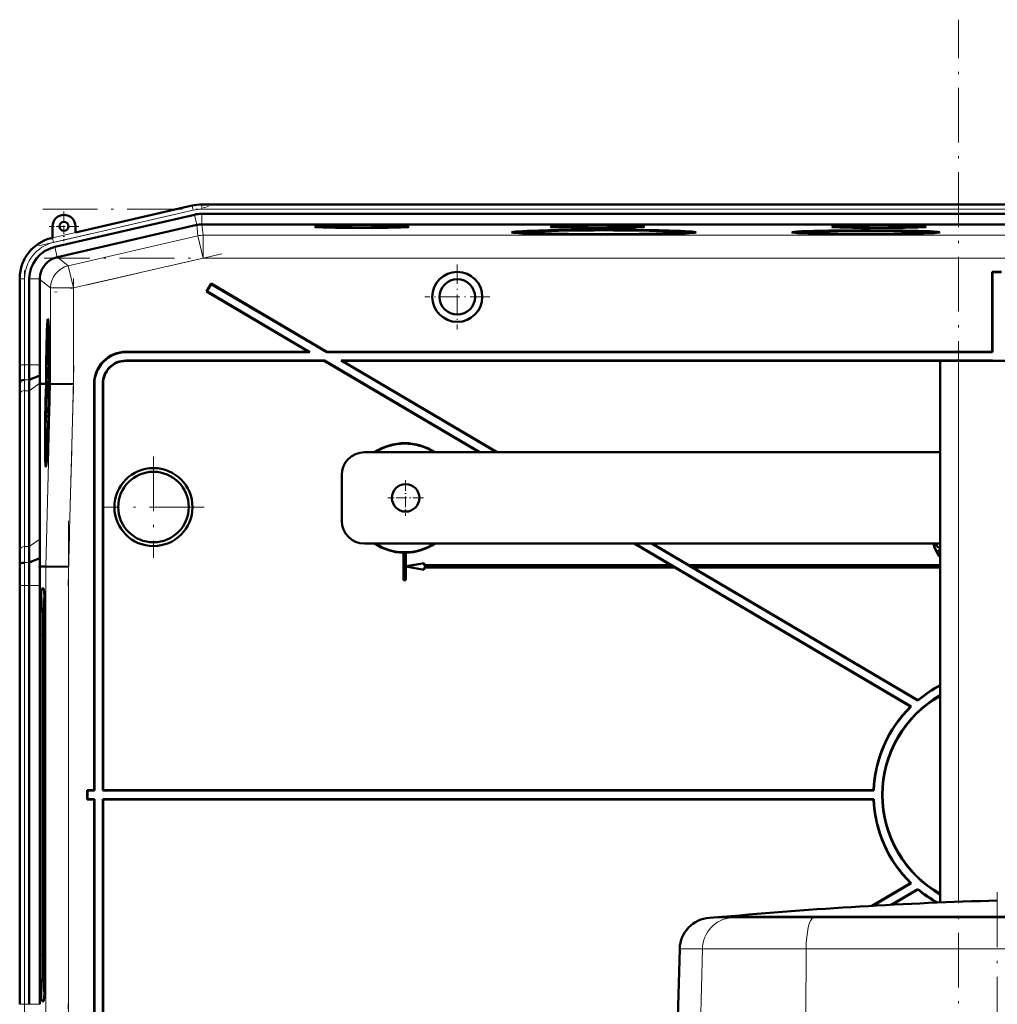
# Model space of a CAD drawing. Extents: x -1438 to 1837, y -1580 to 612.
# Tile 89 of 90: x 1179 to 1393, y 391 to 606. Entities that reach past the tile are written whole.
import ezdxf

# ---------------------------------------------------------------- set-up
doc = ezdxf.new("R2010")
doc.units = 0
doc.linetypes.add('DASHDOT', pattern=[18.5, 12, -3, 0.5, -3])

msp = doc.modelspace()

# ---------------------------------------------------------------- linework, layer by layer
at = {"color": 7, "linetype": 'DASHDOT', "lineweight": 18}
for p, q in [((1384.43, -290.12), (1384.43, 606.28)), ((1183.07, 556.76), (1220.26, 565.35)), ((1183.99, 564.79), (1601.67, 564.79)), ((1601.32, 554.09), (1184.33, 554.09)), ((1223.2, 555.04), (1186.6, 546.59)), ((1180.01, 528.84), (1180.01, 551.4)), ((1190.72, 549.65), (1190.72, 524.37)), ((1190.82, 530.56), (1189.56, 482.34)), ((1208.23, 510.67), (1208.23, 488.48)), ((1219.33, 499.58), (1197.13, 499.58)), ((1189.67, 496.55), (1189.67, 376.6)), ((1180.01, 381.55), (1180.01, 491.61)), ((1392.93, 415.25), (1392.93, 350.48)), ((1189.56, 390.81), (1190.82, 342.59))]:
    msp.add_line(p, q, dxfattribs=at)
at = {"color": 7, "lineweight": 18}
for p, q in [((1186.15, 558.5), (1216.73, 565.55)), ((1216.73, 565.55), (1216.72, 565.59)), ((1216.95, 564.58), (1216.73, 565.55)), ((1218.8, 565.79), (1218.8, 565.83)), ((1218.8, 564.79), (1218.8, 565.79)), ((1218.8, 565.79), (1566.86, 565.79)), ((1218.8, 564.79), (1566.86, 564.79)), ((1216.95, 564.58), (1186.38, 557.52)), ((1217.7, 561.34), (1217.18, 563.58)), ((1218.8, 561.46), (1218.8, 563.76)), ((1217.69, 561.34), (1217.96, 558.96)), ((1219.08, 559.09), (1218.81, 561.46)), ((1186.15, 558.53), (1186.15, 558.5)), ((1186.38, 557.52), (1186.15, 558.5)), ((1217.96, 558.96), (1189.59, 552.41)), ((1217.96, 558.96), (1219.08, 554.09)), ((1566.58, 559.09), (1219.08, 559.09)), ((1219.08, 559.09), (1219.08, 554.09)), ((1187.13, 554.28), (1186.61, 556.52)), ((1189.59, 552.41), (1187.21, 554.3)), ((1190.72, 547.54), (1219.08, 554.09)), ((1566.58, 554.09), (1219.08, 554.09)), ((1189.59, 552.41), (1190.72, 547.54)), ((1179.01, 549.52), (1178.98, 549.52)), ((1179.01, 530.72), (1179.01, 549.52)), ((1180.01, 549.52), (1179.01, 549.52)), ((1180.01, 549.52), (1180.01, 530.72)), ((1183.34, 549.52), (1181.04, 549.52)), ((1183.34, 549.43), (1185.72, 547.54)), ((1185.72, 547.54), (1190.72, 547.54)), ((1185.72, 547.54), (1185.72, 526.54)), ((1190.72, 526.48), (1190.72, 547.54)), ((1202.22, 533.58), (1202.29, 533.51)), ((1179.01, 530.72), (1178.98, 530.72)), ((1180.01, 530.72), (1179.01, 530.72)), ((1180.01, 530.72), (1181.04, 530.72)), ((1181.04, 530.72), (1183.34, 530.72)), ((1202.23, 531.58), (1202.16, 531.65)), ((1384.43, 413.16), (1384.43, 531.58)), ((1179, 526.58), (1178.95, 526.58)), ((1180.03, 527.41), (1181.06, 527.41)), ((1181.04, 525.06), (1183.39, 526.72)), ((1185.72, 526.54), (1184.67, 486.56)), ((1189.67, 486.49), (1190.72, 526.48)), ((1195.23, 526.58), (1195.3, 526.51)), ((1197.16, 526.65), (1197.23, 526.58)), ((1179.01, 490.24), (1179.01, 524.38)), ((1180.01, 525.06), (1180.01, 490.92)), ((1180.01, 525.06), (1181.04, 525.06)), ((1181.04, 490.92), (1183.39, 492.58)), ((1180.01, 490.92), (1181.04, 490.92)), ((1379.3, 490.5), (1379.28, 490.49)), ((1179.99, 487.41), (1181.01, 487.41)), ((1184.67, 486.56), (1184.67, 386.6)), ((1189.67, 386.66), (1189.67, 486.49)), ((1178.98, 482.43), (1179.01, 482.43)), ((1180.01, 482.43), (1179.01, 482.43)), ((1179.01, 390.72), (1179.01, 482.43)), ((1180.01, 482.43), (1181.04, 482.43)), ((1180.01, 482.43), (1180.01, 390.72)), ((1181.04, 482.43), (1183.34, 482.43)), ((1184.23, 481.73), (1183.77, 481.76)), ((1184.38, 479.69), (1184.27, 479.59)), ((1183.5, 471.58), (1184.06, 471.58)), ((1329.94, 409.66), (1334.72, 409.66)), ((1337.37, 409.85), (1334.72, 409.66)), ((1334.72, 409.66), (1352.62, 409.66)), ((1353.25, 409.85), (1352.62, 409.66)), ((1352.62, 409.66), (1433.24, 409.66)), ((1184.06, 401.58), (1183.5, 401.58)), ((1323.41, 402.86), (1328.37, 402.86)), ((1328.37, 402.86), (1327.18, 355.88)), ((1328.37, 402.86), (1351.09, 402.86)), ((1351, 388.2), (1351.09, 402.86)), ((1351.09, 402.86), (1434.77, 402.86)), ((1184.27, 393.57), (1184.38, 393.46)), ((1179.01, 390.72), (1178.98, 390.72)), ((1179.01, 390.72), (1180.01, 390.72)), ((1181.04, 390.72), (1180.01, 390.72)), ((1183.34, 390.72), (1181.04, 390.72)), ((1184.23, 391.42), (1183.77, 391.39))]:
    msp.add_line(p, q, dxfattribs=at)
at = {"color": 7, "lineweight": 50}
for p, q in [((1216.72, 565.59), (1191.15, 559.69)), ((1233.79, 565.83), (1218.8, 565.83)), ((1233.79, 565.83), (1546.59, 565.83)), ((1217.18, 563.58), (1186.61, 556.52)), ((1218.8, 563.76), (1566.86, 563.76)), ((1186.15, 561.03), (1186.15, 558.53)), ((1217.69, 561.34), (1187.21, 554.3)), ((1191.15, 559.69), (1191.15, 561.03)), ((1218.8, 561.46), (1218.81, 561.46)), ((1566.85, 561.46), (1218.81, 561.46)), ((1186.15, 558.53), (1185.95, 558.49)), ((1288.69, 559.74), (1288.63, 559.51)), ((1306.31, 559.21), (1306.31, 559.27)), ((1306.31, 559.27), (1306.31, 559.21)), ((1307.31, 559.27), (1307.31, 559.21)), ((1307.31, 559.21), (1307.31, 559.27)), ((1324.93, 559.74), (1324.99, 559.51)), ((1349.84, 559.74), (1349.79, 559.54)), ((1363.66, 559.37), (1363.66, 559.32)), ((1363.66, 559.32), (1363.66, 559.37)), ((1364.66, 559.37), (1364.66, 559.32)), ((1364.66, 559.32), (1364.66, 559.37)), ((1378.47, 559.74), (1378.52, 559.54)), ((1187.13, 554.28), (1187.21, 554.3)), ((1178.98, 549.72), (1178.98, 530.72)), ((1391.9, 551.01), (1391.83, 551.08)), ((1391.83, 551.08), (1391.83, 533.58)), ((1391.83, 551.08), (1393.83, 551.08)), ((1391.9, 551.01), (1391.9, 533.51)), ((1391.9, 551.01), (1393.76, 551.01)), ((1181.04, 549.52), (1181.04, 530.72)), ((1183.34, 549.43), (1183.34, 549.52)), ((1183.34, 549.43), (1183.34, 530.72)), ((1220.85, 548.51), (1219.83, 546.78)), ((1220.87, 548.41), (1219.93, 546.81)), ((1220.87, 548.41), (1220.85, 548.51)), ((1220.85, 548.51), (1246.16, 533.58)), ((1220.87, 548.41), (1246.15, 533.51)), ((1219.93, 546.81), (1219.83, 546.78)), ((1219.83, 546.78), (1242.23, 533.58)), ((1219.93, 546.81), (1242.48, 533.51)), ((1185.14, 539.01), (1185.33, 539.06)), ((1185.33, 533.13), (1185.31, 530.61)), ((1185.32, 531.25), (1185.34, 533.13)), ((1185.34, 533.13), (1185.33, 533.13)), ((1185.34, 533.13), (1185.39, 533.13)), ((1202.22, 533.58), (1242.23, 533.58)), ((1202.29, 533.51), (1242.48, 533.51)), ((1242.48, 533.51), (1242.23, 533.58)), ((1246.15, 533.51), (1246.16, 533.58)), ((1246.15, 533.51), (1391.9, 533.51)), ((1246.16, 533.58), (1391.83, 533.58)), ((1391.83, 533.58), (1391.9, 533.51)), ((1185.31, 530.61), (1185.44, 530.61)), ((1185.32, 530.67), (1185.38, 530.67)), ((1185.35, 531.55), (1185.4, 531.55)), ((1185.38, 531.16), (1185.38, 530.66)), ((1185.38, 530.66), (1185.44, 530.66)), ((1245.64, 531.65), (1202.16, 531.65)), ((1245.62, 531.58), (1202.23, 531.58)), ((1245.62, 531.58), (1245.64, 531.65)), ((1245.62, 531.58), (1279.53, 511.58)), ((1245.64, 531.65), (1279.67, 511.58)), ((1391.9, 531.65), (1249.3, 531.65)), ((1249.3, 531.65), (1283.33, 511.58)), ((1249.56, 531.58), (1249.3, 531.65)), ((1391.83, 531.58), (1249.56, 531.58)), ((1249.56, 531.58), (1283.47, 511.58)), ((1380.43, 413.01), (1380.43, 531.58)), ((1384.43, 531.58), (1380.43, 531.58)), ((1384.43, 531.58), (1401.43, 531.58)), ((1391.9, 531.65), (1391.83, 531.58)), ((1391.9, 531.65), (1391.9, 531.58)), ((1181.06, 527.41), (1183.35, 528.36)), ((1185.3, 528.97), (1185.34, 528.97)), ((1185.31, 528.24), (1185.3, 528.97)), ((1185.31, 528.24), (1185.36, 528.24)), ((1185.31, 527.75), (1185.31, 528.24)), ((1185.33, 530.22), (1185.44, 530.22)), ((1185.34, 529), (1185.34, 528.68)), ((1185.34, 528.68), (1185.35, 528.73)), ((1185.34, 528.68), (1185.38, 528.68)), ((1185.35, 528.81), (1185.38, 528.8)), ((1185.35, 528.73), (1185.35, 528.81)), ((1185.35, 528.73), (1185.38, 528.73)), ((1185.38, 528.94), (1185.36, 528.29)), ((1185.36, 527.8), (1185.39, 528.93)), ((1185.36, 528.29), (1185.36, 527.8)), ((1185.38, 530.02), (1185.45, 530.02)), ((1185.39, 528.93), (1185.46, 528.92)), ((1179, 526.58), (1179.04, 527.01)), ((1183.39, 526.57), (1183.39, 526.72)), ((1183.39, 492.58), (1183.39, 526.57)), ((1184.35, 526.56), (1183.39, 526.57)), ((1184.72, 526.56), (1184.35, 526.56)), ((1184.56, 526.54), (1184.56, 526.56)), ((1184.72, 526.56), (1184.56, 526.56)), ((1184.72, 526.54), (1184.56, 526.54)), ((1184.67, 524.59), (1184.72, 526.54)), ((1184.77, 526.54), (1184.71, 524.59)), ((1184.76, 524.59), (1184.81, 526.54)), ((1184.77, 526.56), (1184.77, 526.56)), ((1184.81, 526.56), (1184.77, 526.56)), ((1184.77, 526.56), (1184.81, 526.56)), ((1184.81, 526.54), (1184.77, 526.54)), ((1185.38, 527.52), (1185.27, 526.43)), ((1185.27, 526.02), (1185.38, 527.11)), ((1185.27, 526.43), (1185.27, 526.02)), ((1185.27, 526.02), (1185.46, 526.02)), ((1185.31, 527.75), (1185.47, 527.75)), ((1185.36, 527.8), (1185.47, 527.8)), ((1185.38, 527.52), (1185.47, 527.51)), ((1185.38, 527.11), (1185.38, 527.52)), ((1185.38, 527.11), (1185.47, 527.11)), ((1185.47, 526.54), (1185.43, 524.58)), ((1185.52, 526.56), (1185.47, 526.56)), ((1185.52, 526.55), (1185.47, 526.55)), ((1185.52, 526.54), (1185.47, 526.54)), ((1185.48, 525.1), (1185.52, 526.54)), ((1185.56, 526.54), (1185.53, 525.1)), ((1185.56, 526.56), (1185.64, 526.56)), ((1185.63, 526.55), (1185.56, 526.55)), ((1185.63, 526.54), (1185.56, 526.54)), ((1185.64, 526.56), (1185.64, 526.55)), ((1185.72, 526.54), (1185.64, 526.55)), ((1190.72, 526.48), (1185.72, 526.54)), ((1195.23, 526.58), (1195.23, 437.58)), ((1195.3, 526.51), (1195.3, 437.51)), ((1197.16, 437.51), (1197.16, 526.65)), ((1197.23, 437.58), (1197.23, 526.58)), ((1181.04, 525.06), (1181.04, 490.92)), ((1185.26, 524.5), (1185.31, 524.5)), ((1185.28, 523.8), (1185.26, 524.5)), ((1185.29, 523.85), (1185.29, 523.35)), ((1185.3, 525.77), (1185.46, 525.77)), ((1185.34, 524.15), (1185.31, 523.96)), ((1185.32, 524.64), (1185.34, 524.64)), ((1185.35, 525.58), (1185.34, 524.15)), ((1185.36, 525.58), (1185.35, 525.58)), ((1185.35, 523.75), (1185.36, 525.58)), ((1185.36, 525.58), (1185.45, 525.58)), ((1185.5, 524.08), (1185.46, 524.08)), ((1185.46, 524.08), (1185.5, 524.08)), ((1185.48, 525.1), (1185.53, 525.1)), ((1185.53, 525.1), (1185.48, 525.1)), ((1178.98, 523.65), (1178.98, 489.51)), ((1178.98, 523.65), (1178.98, 489.51)), ((1185.24, 522.76), (1185.22, 520.24)), ((1185.23, 520.88), (1185.25, 522.76)), ((1185.25, 522.76), (1185.24, 522.76)), ((1185.25, 522.76), (1185.38, 522.76)), ((1185.27, 523.3), (1185.28, 523.8)), ((1185.27, 523.3), (1185.39, 523.3)), ((1185.28, 523.8), (1185.29, 523.8)), ((1185.29, 523.35), (1185.35, 523.75)), ((1185.29, 523.35), (1185.39, 523.35)), ((1185.31, 522.71), (1185.37, 522.71)), ((1185.35, 523.75), (1185.4, 523.75)), ((1185.21, 519.7), (1185.21, 519.16)), ((1185.27, 519.7), (1185.21, 519.7)), ((1185.22, 520.24), (1185.29, 520.24)), ((1185.23, 520.29), (1185.3, 520.29)), ((1185.26, 521.18), (1185.31, 521.18)), ((1185.29, 520.79), (1185.29, 520.29)), ((1185.32, 521.07), (1185.33, 521.53)), ((1185.2, 518.13), (1185.19, 517.68)), ((1185.22, 518.43), (1185.2, 518.13)), ((1185.21, 519.16), (1185.25, 519.16)), ((1380.43, 511.58), (1254.43, 511.58)), ((1184.71, 510.21), (1184.91, 510.16)), ((1249.43, 496.58), (1249.43, 506.58)), ((1254.43, 491.58), (1380.43, 491.58)), ((1313.45, 491.58), (1321.5, 486.83)), ((1313.58, 491.58), (1374.07, 455.9)), ((1317.24, 491.58), (1375.52, 457.21)), ((1317.38, 491.58), (1325.43, 486.83)), ((1263, 489.59), (1262.98, 489.58)), ((1262.98, 489.58), (1262.98, 483.58)), ((1263, 489.59), (1263, 483.59)), ((1263.48, 489.58), (1263.46, 489.59)), ((1263.46, 486.59), (1263.46, 489.59)), ((1263.48, 486.61), (1263.48, 489.58)), ((1379.02, 491.32), (1379.04, 491.32)), ((1379.28, 490.49), (1380.17, 488.74)), ((1380.18, 488.76), (1379.3, 490.5)), ((1379.65, 491.29), (1379.63, 491.29)), ((1380.09, 490.8), (1380.09, 490.79)), ((1380.09, 490.24), (1380.12, 490.22)), ((1380.09, 490.24), (1380.43, 489.57)), ((1380.43, 489.61), (1380.12, 490.22)), ((1181.01, 487.41), (1183.36, 488.38)), ((1183.33, 486.58), (1183.36, 488.38)), ((1267.46, 487.31), (1263.46, 486.59)), ((1267.48, 487.33), (1263.48, 486.61)), ((1267.46, 487.31), (1267.48, 487.33)), ((1267.46, 486.81), (1267.46, 487.31)), ((1267.48, 486.83), (1267.48, 487.33)), ((1380.17, 488.74), (1380.43, 488.87)), ((1380.18, 488.76), (1380.17, 488.74)), ((1380.43, 488.89), (1380.18, 488.76)), ((1178.95, 486.58), (1178.99, 487.01)), ((1183.33, 486.58), (1184.67, 486.56)), ((1189.67, 486.49), (1184.67, 486.56)), ((1263.46, 486.59), (1263.48, 486.61)), ((1263.46, 483.59), (1263.46, 486.56)), ((1263.48, 486.54), (1263.46, 486.56)), ((1263.46, 486.56), (1267.46, 485.85)), ((1263.48, 483.58), (1263.48, 486.54)), ((1263.48, 486.54), (1267.48, 485.83)), ((1267.46, 486.81), (1267.48, 486.83)), ((1267.46, 486.81), (1321.56, 486.81)), ((1322.35, 486.35), (1267.46, 486.35)), ((1267.48, 486.33), (1267.46, 486.35)), ((1267.46, 485.85), (1267.46, 486.35)), ((1267.46, 485.85), (1267.48, 485.83)), ((1267.48, 486.83), (1321.5, 486.83)), ((1322.35, 486.33), (1267.48, 486.33)), ((1267.48, 485.83), (1267.48, 486.33)), ((1321.56, 486.81), (1321.5, 486.83)), ((1321.56, 486.81), (1322.35, 486.35)), ((1322.35, 486.33), (1322.35, 486.35)), ((1322.35, 486.33), (1373.96, 455.89)), ((1325.43, 486.81), (1325.43, 486.83)), ((1380.43, 486.83), (1325.43, 486.83)), ((1325.43, 486.81), (1326.22, 486.35)), ((1325.43, 486.81), (1380.43, 486.81)), ((1326.28, 486.33), (1326.22, 486.35)), ((1380.43, 486.35), (1326.22, 486.35)), ((1326.28, 486.33), (1375.51, 457.29)), ((1380.43, 486.33), (1326.28, 486.33)), ((1263, 483.59), (1262.98, 483.58)), ((1263.48, 483.58), (1262.98, 483.58)), ((1263.46, 483.59), (1263, 483.59)), ((1263.46, 483.59), (1263.48, 483.58)), ((1178.98, 482.44), (1178.98, 390.72)), ((1181.04, 482.43), (1181.04, 390.72)), ((1183.34, 390.72), (1183.34, 482.43)), ((1184.21, 481.76), (1183.77, 481.76)), ((1184.26, 479.58), (1184.38, 479.7)), ((1184.38, 479.59), (1184.27, 479.59)), ((1183.5, 471.58), (1183.5, 401.58)), ((1184.06, 471.58), (1184.06, 401.58)), ((1184.48, 401.58), (1184.48, 471.58)), ((1375.51, 457.29), (1375.52, 457.21)), ((1374.07, 455.9), (1373.96, 455.89)), ((1193.8, 437.51), (1193.73, 437.58)), ((1195.23, 437.58), (1193.73, 437.58)), ((1193.73, 435.58), (1193.73, 437.58)), ((1193.8, 435.65), (1193.73, 435.58)), ((1193.73, 435.58), (1195.23, 435.58)), ((1195.3, 437.51), (1193.8, 437.51)), ((1193.8, 435.65), (1193.8, 437.51)), ((1193.8, 435.65), (1195.3, 435.65)), ((1195.23, 437.58), (1195.3, 437.51)), ((1195.23, 435.58), (1195.3, 435.65)), ((1195.23, 346.57), (1195.23, 435.58)), ((1195.3, 346.64), (1195.3, 435.65)), ((1197.16, 437.51), (1197.23, 437.58)), ((1365.91, 437.51), (1197.16, 437.51)), ((1197.16, 435.65), (1197.16, 346.5)), ((1197.16, 435.65), (1365.91, 435.65)), ((1197.16, 435.65), (1197.23, 435.58)), ((1365.85, 437.58), (1197.23, 437.58)), ((1197.23, 435.58), (1197.23, 346.57)), ((1197.23, 435.58), (1365.85, 435.58)), ((1365.85, 437.58), (1365.91, 437.51)), ((1365.91, 435.65), (1365.85, 435.58)), ((1373.96, 417.26), (1365.5, 412.27)), ((1374.07, 417.25), (1365.65, 412.28)), ((1373.96, 417.26), (1374.07, 417.25)), ((1375.52, 415.94), (1369.69, 412.5)), ((1375.51, 415.86), (1369.84, 412.51)), ((1375.51, 415.86), (1375.52, 415.94)), ((1332.67, 409.85), (1329.94, 409.66)), ((1337.37, 409.85), (1332.67, 409.85)), ((1332.81, 409.85), (1332.67, 409.85)), ((1364.11, 409.85), (1332.81, 409.85)), ((1353.25, 409.85), (1337.37, 409.85)), ((1392.93, 409.85), (1353.25, 409.85)), ((1392.93, 409.85), (1364.11, 409.85)), ((1445.69, 409.85), (1392.93, 409.85)), ((1432.6, 409.85), (1392.93, 409.85)), ((1323.41, 402.86), (1322.18, 355.9)), ((1184.26, 393.57), (1184.38, 393.46)), ((1184.27, 393.57), (1184.38, 393.57)), ((1183.77, 391.39), (1184.21, 391.39))]:
    msp.add_line(p, q, dxfattribs=at)
at = {"color": 7, "linetype": 'DASHDOT', "lineweight": 18, "ltscale": 0.1625}
for p, q in [((1188.65, 564.28), (1188.65, 557.78)), ((1191.9, 561.03), (1185.4, 561.03))]:
    msp.add_line(p, q, dxfattribs=at)
at = {"color": 7, "linetype": 'DASHDOT', "lineweight": 18, "ltscale": 0.355368}
msp.add_line((1274.74, 552.68), (1274.74, 538.47), dxfattribs=at)
at = {"color": 7, "linetype": 'DASHDOT', "lineweight": 18, "ltscale": 0.355365}
msp.add_line((1281.85, 545.58), (1267.63, 545.58), dxfattribs=at)
at = {"color": 7, "linetype": 'DASHDOT', "lineweight": 18, "ltscale": 0.195001}
for p, q in [((1263.43, 505.48), (1263.43, 497.68)), ((1267.33, 501.58), (1259.53, 501.58))]:
    msp.add_line(p, q, dxfattribs=at)
at = {"color": 7, "lineweight": 50}
for points in [[(1185.39, 533.06), (1185.37, 532.54), (1185.35, 532.01)], [(1185.35, 531.55), (1185.39, 532.51), (1185.39, 532.57), (1185.4, 532.59)], [(1185.4, 532.59), (1185.4, 532.47), (1185.41, 531.89)], [(1185.38, 530.66), (1185.41, 531.17), (1185.42, 531.9)], [(1185.41, 531.89), (1185.39, 531.22), (1185.39, 531.17), (1185.38, 531.16)], [(1185.33, 530.22), (1185.32, 530.17), (1185.31, 530.01), (1185.29, 528.95)], [(1185.29, 528.95), (1185.3, 527.89), (1185.31, 527.75)], [(1185.3, 528.97), (1185.32, 529.66), (1185.32, 529.71), (1185.33, 529.73)], [(1185.35, 529.5), (1185.35, 530.11), (1185.34, 530.2), (1185.33, 530.22)], [(1185.33, 529.73), (1185.33, 529.71), (1185.34, 529.48), (1185.34, 529)], [(1185.38, 530.02), (1185.36, 529.68), (1185.35, 529.5)], [(1185.35, 528.81), (1185.36, 529.46), (1185.37, 529.53)], [(1185.37, 529.53), (1185.38, 529.51), (1185.38, 529.08), (1185.38, 528.94)], [(1185.39, 528.93), (1185.39, 529.9), (1185.38, 530.02)], [(1185.25, 524.5), (1185.26, 523.44), (1185.27, 523.3)], [(1185.26, 524.5), (1185.28, 525.17), (1185.29, 525.28)], [(1185.3, 525.77), (1185.28, 525.66), (1185.27, 525.48)], [(1185.29, 525.28), (1185.31, 525.17), (1185.31, 524.51)], [(1185.32, 524.64), (1185.31, 525.68), (1185.31, 525.75), (1185.3, 525.77)], [(1185.31, 522.71), (1185.29, 522.53), (1185.26, 521.64)], [(1185.26, 521.18), (1185.3, 522.14), (1185.3, 522.2), (1185.31, 522.22)], [(1185.33, 521.53), (1185.33, 522.49), (1185.32, 522.67), (1185.31, 522.71)], [(1185.31, 522.22), (1185.31, 522.1), (1185.32, 521.52)], [(1185.32, 521.52), (1185.3, 520.85), (1185.3, 520.8), (1185.29, 520.79)], [(1379.71, 491.58), (1379.63, 491.31), (1379.63, 491.29)], [(1379.65, 491.29), (1379.67, 491.44), (1379.73, 491.58)], [(1379.02, 491.32), (1379.14, 490.81), (1379.28, 490.49)], [(1379.04, 491.32), (1379.15, 490.82), (1379.3, 490.5)], [(1379.63, 491.29), (1379.65, 491.14), (1379.71, 491), (1379.81, 490.89), (1379.94, 490.81), (1380.09, 490.79)], [(1380.09, 490.8), (1379.95, 490.83), (1379.82, 490.9), (1379.72, 491.01), (1379.67, 491.15), (1379.65, 491.29)]]:
    msp.add_lwpolyline(points, dxfattribs=at)
for centre, radius in [((1188.65, 561.03), 1), ((1274.74, 545.58), 5.47), ((1274.74, 545.58), 3.88), ((1208.23, 499.58), 8.54), ((1208.23, 499.58), 7.72), ((1263.43, 501.58), 3)]:
    msp.add_circle(centre, radius, dxfattribs=at)
for centre, radius, start, end in [((1218.8, 556.58), 9.25, 90.0004, 102.9992), ((1218.8, 556.58), 9.25, 90.0004, 102.9993), ((1188.65, 561.03), 2.5, 0, 180), ((1218.8, 556.58), 7.19, 90.0004, 102.9993), ((1187.97, 549.72), 8.99, 102.9916, 180.0084), ((1188.23, 549.52), 7.18, 102.9916, 180.0083), ((1188.34, 549.43), 5, 104.049, 114.5678), ((1188.34, 549.43), 5, 160.173, 178.9467), ((1202.22, 526.58), 6.99, 89.9842, 180.0158), ((1202.29, 526.51), 6.99, 89.9842, 180.0158), ((831.39, 530.63), 347.59, 359.3315, 0.0143), ((1536.31, 530.64), 357.33, 179.9869, 180.6511), ((1465.44, 530.65), 284.4, 179.9866, 180.6543), ((1383.71, 530.67), 200.36, 179.9856, 180.6608), ((1185.19, 530.66), 0.129, 339.7839, 3.1342), ((1127.1, 533.53), 58.27, 357.7578, 358.5115), ((1163.41, 531.97), 21.94, 356.5981, 358.9187), ((1202.15, 526.65), 5, 89.9843, 180.0157), ((1202.22, 526.58), 5, 89.9843, 180.0157), ((1299.18, 529.73), 115.84, 180.6772, 181.4875), ((971.76, 523.4), 207.22, 0.0687, 0.8785), ((1391.63, 523.4), 212.65, 179.1437, 179.9328), ((1350.34, 524.86), 169.29, 179.1397, 179.9326), ((1215.82, 524.36), 30.57, 177.907, 179.7397), ((1167.35, 524.56), 17.96, 357.714, 359.8172), ((1151.95, 524.92), 33.37, 358.353, 359.5324), ((1185.1, 520.29), 0.129, 339.7839, 3.1342), ((1127.01, 523.16), 58.27, 357.7578, 358.5115), ((1163.32, 521.6), 21.94, 356.5981, 358.9187), ((1184.88, 520.38), 0.422, 347.665, 356.3447), ((1263.23, 501.58), 12, 56.4427, 123.5573), ((1263.23, 501.58), 11.9, 57.2111, 122.7889), ((1254.43, 506.58), 5, 90, 180), ((1184.77, 510.27), 0.0799, 184.9657, 228.6663), ((1254.43, 496.58), 5, 180, 270), ((882.09, 492.94), 301.3, 359.133, 359.9322), ((1263.23, 501.58), 12, 236.4427, 268.8063), ((1263.23, 501.58), 11.9, 237.2111, 302.7889), ((1263.23, 501.58), 12, 271.1938, 303.5573), ((1380.12, 491.33), 1.09, 166.7891, 180.2581), ((1380.15, 491.32), 1.11, 166.8027, 180.1168), ((971.62, 489.76), 207.36, 359.1212, 359.9305), ((930.53, 491.22), 250.51, 359.1277, 359.9315), ((1263.23, 501.58), 11.99, 268.8884, 271.1116), ((1380.1, 491.23), 0.426, 268.4792, 320.2455), ((1380.1, 491.23), 0.444, 268.5621, 317.6223), ((1380.12, 491.31), 1.08, 268.4741, 286.6021), ((1380.13, 491.26), 1.04, 269.4183, 286.6301), ((760.97, 482.54), 420.07, 359.9858, 0.6638), ((831.9, 482.52), 347.08, 359.9853, 0.6691), ((657.42, 482.47), 525.92, 359.9957, 0.4468), ((1392.83, 436.58), 27, 117.3394, 129.8868), ((1392.83, 436.58), 26.93, 117.4162, 129.9916), ((1392.83, 436.58), 25.07, 119.6446, 240.3554), ((1392.83, 436.58), 25, 119.7358, 240.2642), ((1392.83, 436.58), 27, 134.3346, 177.8775), ((1392.83, 436.58), 26.93, 134.1403, 178.0206), ((1392.83, 436.58), 27, 182.1225, 225.6654), ((1392.83, 436.58), 26.93, 181.9794, 225.8597), ((1392.83, 436.58), 27, 230.1132, 240.9413), ((1392.83, 436.58), 26.93, 230.0084, 241.1851), ((1419.52, -539.29), 953.1, 91.59877, 95.2198), ((1330.41, 402.68), 7, 93.8317, 178.5)]:
    msp.add_arc(centre, radius, start, end, dxfattribs=at)
at = {"color": 7, "lineweight": 18}
for centre, radius, start, end in [((1218.8, 556.58), 9.21, 90.0004, 102.9992), ((1218.8, 556.58), 8.21, 90.0004, 102.9993), ((1188.23, 549.52), 9.21, 102.9945, 180.0054), ((1219.08, 554.09), 5, 90, 103), ((1188.23, 549.52), 8.21, 102.9937, 180.0062), ((1499.84, 530.65), 320.83, 179.987, 180.6502), ((1465.64, 530.65), 285.63, 179.9869, 180.6516), ((1369.93, 524.16), 190.91, 179.1449, 179.9328), ((1350, 524.86), 169.99, 179.143, 179.9328), ((949.92, 490.51), 229.1, 359.1224, 359.9306), ((930.1, 491.22), 249.92, 359.1254, 359.9311), ((761.21, 482.54), 418.8, 359.9856, 0.6657), ((795.41, 482.53), 383.61, 359.9854, 0.6681)]:
    msp.add_arc(centre, radius, start, end, dxfattribs=at)
at = {"color": 7, "lineweight": 50}
for centre, major_axis, ratio, start_param, end_param in [((1218.81, 556.47), (4.97, 0.57), 0.999653, 1.459955, 1.684204), ((1253.82, 560.94), (10.3, 0), 0.026177, 6.280893, 9.427071), ((1253.82, 560.94), (10.3, 0), 0.026177, 3.143885, 4.712389), ((1253.82, 560.94), (10.3, 0), 0.026177, 4.712389, 6.280893), ((1305.42, 560.94), (10.3, 0), 0.026177, 6.280893, 9.427071), ((1305.42, 560.94), (10.3, 0), 0.026177, 3.143885, 4.712389), ((1305.42, 560.94), (10.3, 0), 0.026177, 4.712389, 6.280893), ((1367.03, 560.94), (10.3, 0), 0.026177, 1.570796, 3.143885), ((1367.03, 560.94), (10.3, 0), 0.026177, 3.143885, 6.280893), ((1367.03, 560.94), (10.3, 0), 0.026177, 6.280893, 7.853982), ((1306.81, 559.74), (20.18, 0), 0.026177, 1.570796, 3.143867), ((1306.81, 559.74), (20.18, 0), 0.026177, 3.143867, 4.687608), ((1306.81, 559.74), (18.12, 0), 0.026177, 3.134523, 4.68479), ((1306.81, 559.74), (18.12, 0), 0.026177, 1.570796, 3.134523), ((1306.81, 559.74), (16.2, 0), 0.026177, 6.280893, 9.427071), ((1306.81, 559.74), (16.2, 0), 0.026177, 3.143885, 4.712389), ((1306.81, 559.74), (20.18, 0), 0.026177, 6.280911, 7.853982), ((1306.81, 559.74), (18.12, 0), 0.026177, 0.00707, 1.570796), ((1306.81, 559.74), (16.2, 0), 0.026177, 4.712389, 6.280893), ((1306.81, 559.74), (20.18, 0), 0.026177, 4.73717, 6.280911), ((1306.81, 559.74), (18.12, 0), 0.026177, 4.739988, 6.290255), ((1364.16, 559.74), (16.2, 0), 0.026177, 6.280915, 9.427049), ((1364.16, 559.74), (16.2, 0), 0.026177, 3.143863, 4.681525), ((1364.16, 559.74), (14.31, 0), 0.026177, 3.134525, 4.677453), ((1364.16, 559.74), (14.31, 0), 0.026177, 1.570796, 3.134525), ((1364.16, 559.74), (12.82, 0), 0.026177, 6.280893, 9.427071), ((1364.16, 559.74), (12.82, 0), 0.026177, 3.143885, 4.712389), ((1364.16, 559.74), (14.31, 0), 0.026177, 0.007067, 1.570796), ((1364.16, 559.74), (12.82, 0), 0.026177, 4.712389, 6.280893), ((1364.16, 559.74), (16.2, 0), 0.026177, 4.743253, 6.280915), ((1364.16, 559.74), (14.31, 0), 0.026177, 4.747325, 6.290253), ((1188.34, 549.43), (-3.11, -3.91), 0.999441, 4.242071, 5.038518), ((1185.14, 524.6), (0, 16.16), 0.026176, 6.280689, 7.732162), ((1185.14, 524.55), (0, -14.46), 0.026176, 3.147415, 4.572965), ((1185.14, 524.55), (0, -14.46), 0.026176, 1.710221, 3.147415), ((1185.14, 524.6), (0, 16.16), 0.026176, 4.834209, 6.280689), ((1185.14, 524.6), (0, 12.78), 0.026176, 6.280849, 7.699465), ((1185.14, 524.6), (0, 12.78), 0.026176, 4.866869, 6.280849), ((1185.61, 524.59), (0.09, 10.11), 0.026177, 0.957953, 0.980266), ((1180.03, 526.99), (1, 0), 0.414156, 1.573635, 3.109527), ((1185.13, 524.59), (-0.14, -16.16), 0.026177, 4.590041, 4.591123), ((1185.13, 524.59), (0.13, 14.45), 0.026177, 1.434302, 1.435128), ((1185.13, 524.59), (-0.11, -12.78), 0.026177, 4.557384, 4.557868), ((1185.13, 524.59), (0.11, 12.78), 0.026177, 1.416276, 1.417167), ((1185.61, 524.59), (0.09, 10.11), 0.026177, 1.428804, 1.45344), ((1185.61, 524.59), (0.09, 10.11), 0.026177, 1.252956, 1.277212), ((1185.13, 524.59), (-0.11, -12.78), 0.026177, 1.724883, 1.726259), ((1185.13, 524.59), (0.13, 14.45), 0.026177, 4.848514, 4.849727), ((1185.13, 524.59), (-0.14, -16.16), 0.026177, 1.692519, 1.693602), ((1185.09, 524.56), (-0.42, -16.16), 0.026173, 4.711319, 6.286309), ((1185.09, 524.65), (0.38, 14.44), 0.026173, 1.576165, 3.056709), ((1185.09, 524.57), (-0.33, -12.78), 0.026173, 4.711319, 6.283871), ((1185.09, 524.56), (-0.42, -16.16), 0.026173, 0.003123, 1.541551), ((1185.09, 524.65), (0.38, 14.44), 0.026173, 3.134882, 4.673197), ((1185.09, 524.57), (-0.33, -12.78), 0.026173, 0.002779, 1.572781), ((1185.61, 524.59), (0.09, 10.11), 0.026177, 1.698341, 1.75274), ((1179.99, 486.99), (1, 0), 0.414255, 1.573643, 3.109526), ((1183.77, 471.58), (0, 10.19), 0.026177, 0, 1.570796), ((1184.21, 471.58), (0, 10.19), 0.026177, 4.712389, 6.281573), ((1184.27, 471.58), (0, 8.01), 0.026177, 0.026189, 1.570796), ((1184.27, 471.58), (0, 8.01), 0.026177, 0, 0.026189), ((1183.77, 401.58), (0, 10.19), 0.026177, 1.570796, 3.141593), ((1184.27, 401.58), (0, 8.01), 0.026177, 1.570796, 3.115404), ((1184.21, 401.58), (0, 10.19), 0.026177, 3.143205, 4.712389), ((1184.27, 401.58), (0, 8.01), 0.026177, 3.115404, 3.141593)]:
    msp.add_ellipse(centre, major_axis=major_axis, ratio=ratio, start_param=start_param, end_param=end_param, dxfattribs=at)
at = {"color": 7, "lineweight": 18}
for centre, major_axis, ratio, start_param, end_param in [((1190.72, 547.54), (3.11, 3.91), 0.999441, 0.899117, 2.242476), ((1180.01, 524.36), (1, 0), 0.707107, 1.570796, 3.106686), ((1180.01, 490.21), (1, 0), 0.707107, 1.570796, 3.106686), ((1335.18, 402.68), (0, -7), 0.972225, 3.208469, 4.686209), ((1352.73, 402.68), (0, -7), 0.234049, 3.208469, 4.686209)]:
    msp.add_ellipse(centre, major_axis=major_axis, ratio=ratio, start_param=start_param, end_param=end_param, dxfattribs=at)

doc.saveas('drawing.dxf')
